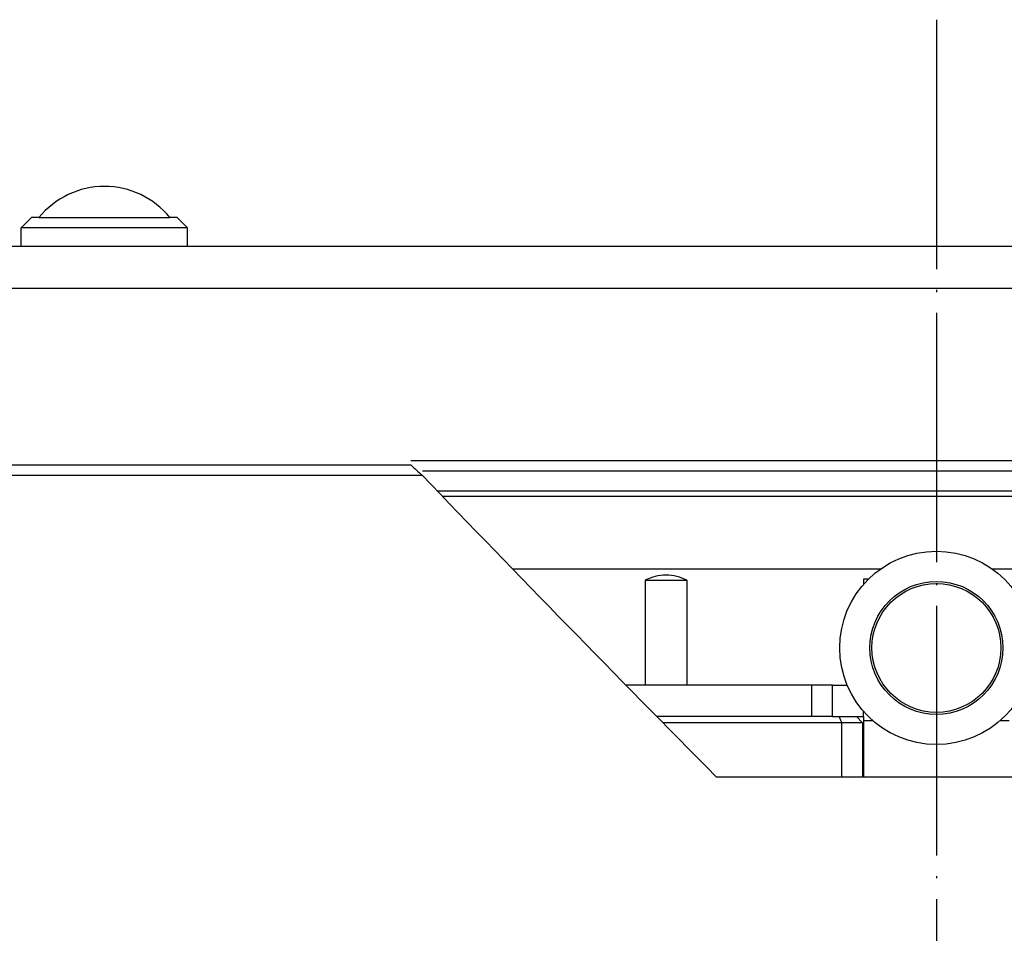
# Model space of a CAD drawing. Extents: x -1809 to 6113, y -4129 to 1471.
# Tile 102 of 197: x 3104 to 3152, y -2787 to -2743. Entities that reach past the tile are written whole.
import ezdxf

# ---------------------------------------------------------------- set-up
doc = ezdxf.new("R2010")
doc.units = 0
doc.linetypes.add('DASHED', pattern=[15, 7, -8])
doc.linetypes.add('DOT_CENTER', pattern=[14, 12, -1, 0, -1])
doc.layers.get('0').update_dxf_attribs({"linetype": 'CONTINUOUS'})
doc.layers.add('1', color=7, linetype='CONTINUOUS')

# ---------------------------------------------------------------- blocks, each defined once
blk = doc.blocks.new('Z-STACK', base_point=(-660.966, -2918.356))
at = {"color": 7, "linetype": 'CONTINUOUS'}
for p, q in [((3104.811, -2752.143), (3104.311, -2752.643)), ((3105.161, -2752.143), (3104.811, -2752.143)), ((3105.161, -2752.143), (3106.791, -2752.143)), ((3106.791, -2752.143), (3108.311, -2752.143)), ((3108.311, -2752.143), (3109.831, -2752.143)), ((3109.831, -2752.143), (3111.421, -2752.143)), ((3111.421, -2752.143), (3111.461, -2752.143)), ((3111.811, -2752.143), (3111.461, -2752.143)), ((3111.811, -2752.143), (3112.311, -2752.643)), ((3104.311, -2753.543), (3104.311, -2752.643)), ((3108.311, -2752.643), (3104.311, -2752.643)), ((3112.311, -2752.643), (3108.311, -2752.643)), ((3112.311, -2753.543), (3112.311, -2752.643)), ((3156.311, -2753.543), (3072.21, -2753.543)), ((3073.91, -2755.543), (3157.814, -2755.543)), ((3124.315, -2765.293), (3148.311, -2765.293)), ((3148.311, -2765.293), (3183.826, -2765.293)), ((3124.555, -2765.543), (3140.025, -2765.543)), ((3140.025, -2765.543), (3145.061, -2765.543)), ((3145.061, -2765.543), (3148.311, -2765.543)), ((3148.311, -2765.543), (3151.561, -2765.543)), ((3151.561, -2765.543), (3156.598, -2765.543)), ((3127.932, -2769.043), (3145.631, -2769.043)), ((3150.991, -2769.043), (3180.489, -2769.043)), ((3134.311, -2769.593), (3134.311, -2774.643)), ((3134.311, -2769.593), (3135.053, -2769.593)), ((3135.053, -2769.593), (3136.311, -2769.593)), ((3136.311, -2769.593), (3136.311, -2774.643)), ((3144.811, -2769.543), (3144.811, -2769.781)), ((3145.035, -2769.543), (3144.811, -2769.543)), ((3134.895, -2774.643), (3133.389, -2774.643)), ((3134.995, -2774.643), (3134.895, -2774.643)), ((3135.995, -2774.643), (3134.995, -2774.643)), ((3136.995, -2774.643), (3135.995, -2774.643)), ((3137.095, -2774.643), (3136.995, -2774.643)), ((3140.041, -2774.643), (3137.095, -2774.643)), ((3142.313, -2774.643), (3140.041, -2774.643)), ((3140.041, -2774.643), (3140.041, -2774.643)), ((3143.311, -2774.643), (3142.313, -2774.643)), ((3142.313, -2776.143), (3142.313, -2774.643)), ((3143.311, -2774.643), (3144.024, -2774.643)), ((3143.311, -2776.143), (3143.311, -2774.643)), ((3136.995, -2776.143), (3134.945, -2776.143)), ((3140.023, -2776.143), (3137.045, -2776.143)), ((3140.041, -2776.143), (3140.023, -2776.143)), ((3144.461, -2776.143), (3144.811, -2776.143)), ((3144.811, -2776.143), (3144.811, -2775.904)), ((3144.811, -2776.143), (3144.811, -2776.343)), ((3144.811, -2776.343), (3144.811, -2776.443)), ((3144.811, -2776.343), (3145.25, -2776.343)), ((3144.811, -2776.443), (3144.811, -2777.943)), ((3151.373, -2776.343), (3151.811, -2776.343)), ((3144.811, -2777.943), (3144.811, -2779.043)), ((3137.724, -2779.043), (3179.585, -2779.043))]:
    blk.add_line(p, q, dxfattribs=at)
at = {"color": 7, "linetype": 'DASHED'}
for p, q in [((3105.161, -2752.143), (3106.791, -2752.143)), ((3106.791, -2752.143), (3108.311, -2752.143)), ((3108.311, -2752.143), (3109.831, -2752.143)), ((3109.831, -2752.143), (3111.421, -2752.143)), ((3111.421, -2752.143), (3111.461, -2752.143)), ((3124.555, -2765.543), (3140.025, -2765.543)), ((3140.025, -2765.543), (3145.061, -2765.543)), ((3145.061, -2765.543), (3148.311, -2765.543)), ((3148.311, -2765.543), (3151.561, -2765.543)), ((3151.561, -2765.543), (3156.598, -2765.543)), ((3134.895, -2774.643), (3133.389, -2774.643)), ((3135.995, -2774.643), (3134.895, -2774.643)), ((3134.995, -2774.643), (3134.895, -2774.643)), ((3135.995, -2774.643), (3134.995, -2774.643)), ((3137.095, -2774.643), (3135.995, -2774.643)), ((3136.995, -2774.643), (3135.995, -2774.643)), ((3137.095, -2774.643), (3136.995, -2774.643)), ((3140.041, -2774.643), (3137.095, -2774.643)), ((3142.313, -2774.643), (3140.041, -2774.643)), ((3143.311, -2774.643), (3142.313, -2774.643)), ((3134.945, -2776.143), (3134.862, -2776.143)), ((3136.995, -2776.143), (3134.945, -2776.143)), ((3137.045, -2776.143), (3136.995, -2776.143)), ((3140.023, -2776.143), (3137.045, -2776.143)), ((3140.041, -2776.143), (3140.023, -2776.143)), ((3140.023, -2776.143), (3140.023, -2776.143)), ((3142.313, -2776.143), (3140.041, -2776.143)), ((3143.311, -2776.143), (3142.313, -2776.143)), ((3143.311, -2776.143), (3142.313, -2776.143)), ((3143.311, -2776.143), (3143.628, -2776.143)), ((3143.628, -2776.143), (3144.461, -2776.143)), ((3144.811, -2776.143), (3144.811, -2775.904)), ((3144.811, -2777.943), (3144.811, -2779.043))]:
    blk.add_line(p, q, dxfattribs=at)
at = {"color": 4, "linetype": 'CONTINUOUS'}
for p, q in [((3075.664, -2764.043), (3123.037, -2764.043)), ((3123.596, -2764.543), (3076.177, -2764.543)), ((3143.311, -2776.143), (3142.313, -2776.143)), ((3143.311, -2776.143), (3143.628, -2776.143)), ((3143.628, -2776.143), (3144.461, -2776.143)), ((3144.461, -2776.143), (3144.761, -2776.443)), ((3143.762, -2776.443), (3135.158, -2776.443)), ((3143.762, -2779.043), (3143.762, -2776.443)), ((3144.761, -2776.443), (3143.762, -2776.443)), ((3144.811, -2776.443), (3144.761, -2776.443)), ((3144.761, -2776.443), (3144.761, -2779.043))]:
    blk.add_line(p, q, dxfattribs=at)
at = {"color": 6, "linetype": 'CONTINUOUS'}
for p, q in [((3134.945, -2776.143), (3134.862, -2776.143)), ((3137.045, -2776.143), (3136.995, -2776.143)), ((3140.023, -2776.143), (3140.023, -2776.143)), ((3142.313, -2776.143), (3140.041, -2776.143)), ((3140.041, -2776.143), (3140.041, -2776.143))]:
    blk.add_line(p, q, dxfattribs=at)
at = {"color": 4, "linetype": 'DASHED'}
for p, q in [((3134.945, -2776.143), (3134.862, -2776.143)), ((3136.995, -2776.143), (3134.945, -2776.143)), ((3137.045, -2776.143), (3136.995, -2776.143)), ((3140.023, -2776.143), (3137.045, -2776.143)), ((3140.041, -2776.143), (3140.023, -2776.143)), ((3142.313, -2776.143), (3140.041, -2776.143)), ((3140.041, -2776.143), (3140.041, -2776.143)), ((3144.461, -2776.143), (3144.811, -2776.143)), ((3144.811, -2776.443), (3144.811, -2777.943)), ((3144.811, -2777.943), (3144.811, -2779.043))]:
    blk.add_line(p, q, dxfattribs=at)
at = {"color": 7, "linetype": 'CONTINUOUS'}
for radius in [4.65, 3.2, 3.1]:
    blk.add_circle((3148.311, -2772.843), radius, dxfattribs=at)
for centre, radius, start, end in [((3108.311, -2754.7), 4.057, 90, 140.9267), ((3108.311, -2754.7), 4.057, 39.0733, 90), ((3135.311, -2771.468), 2.125, 90, 118.0725), ((3135.311, -2771.468), 2.125, 61.9275, 90)]:
    blk.add_arc(centre, radius, start, end, dxfattribs=at)
blk.add_open_spline([(3123.037, -2764.043), (3123.13, -2764.126), (3123.223, -2764.209), (3123.316, -2764.293), (3123.41, -2764.376), (3123.503, -2764.46), (3123.596, -2764.543)], degree=3, knots=[0, 0, 0, 0, 0.3749555, 0.3749555, 0.3749555, 0.7497628, 0.7497628, 0.7497628, 0.7497628], dxfattribs=at)
blk.add_open_spline([(3137.724, -2779.043), (3132.911, -2774.181), (3128.179, -2769.324), (3123.596, -2764.543)], degree=3, dxfattribs=at)
at = {"color": 4, "linetype": 'CONTINUOUS'}
blk.add_open_spline([(3143.762, -2776.443), (3143.74, -2776.393), (3143.717, -2776.343), (3143.695, -2776.293), (3143.673, -2776.243), (3143.65, -2776.193), (3143.628, -2776.143)], degree=3, knots=[0, 0, 0, 0, 0.1644442, 0.1644442, 0.1644442, 0.3289173, 0.3289173, 0.3289173, 0.3289173], dxfattribs=at)
at = {"layer": '1', "color": 1, "linetype": 'DOT_CENTER'}
blk.add_line((3148.311, -2742.626), (3148.311, -2830.517), dxfattribs=at)
at = {"layer": '1', "color": 4, "linetype": 'CONTINUOUS'}
for p, q in [((3182.49, -2763.843), (3123.037, -2763.843)), ((3181.833, -2764.343), (3123.596, -2764.343))]:
    blk.add_line(p, q, dxfattribs=at)

msp = doc.modelspace()

# ---------------------------------------------------------------- block references
at = {"layer": '1'}
msp.add_blockref('Z-STACK', (-660.966, -2918.356), dxfattribs=at)

doc.saveas('drawing.dxf')
